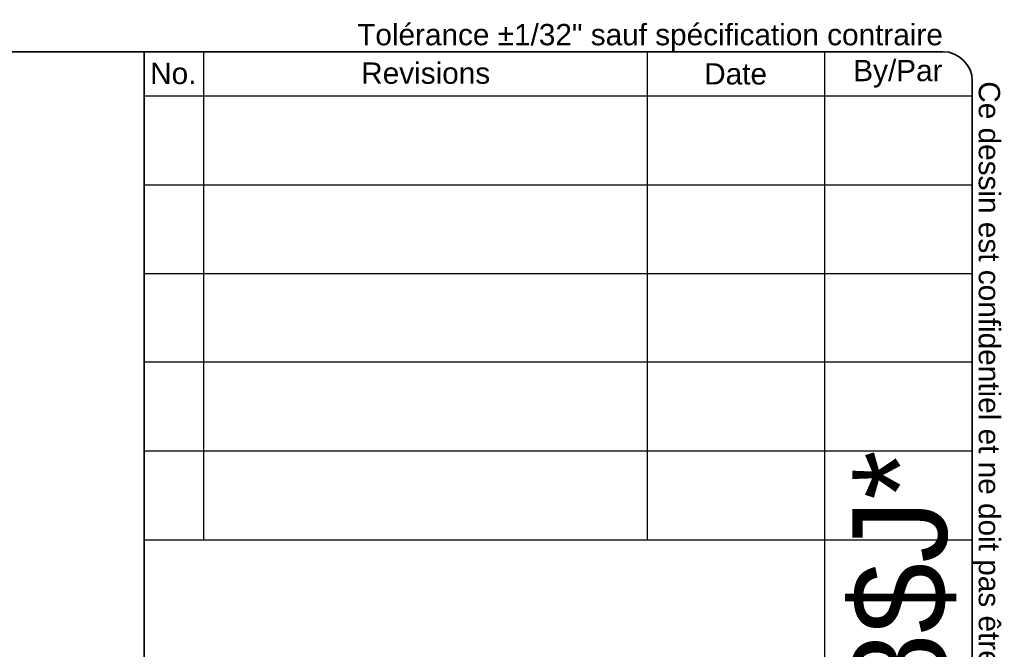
# Model space of a CAD drawing. Header units: inches. Extents: x 0 to 186, y -11 to 121.
# Tile 93 of 93: x 140 to 186, y 91 to 121. Entities that reach past the tile are written whole.
import ezdxf
from ezdxf.enums import TextEntityAlignment as Align

# ---------------------------------------------------------------- set-up
doc = ezdxf.new("R2010")
doc.units = ezdxf.units.IN
doc.header["$LTSCALE"] = 11.141211
doc.header["$MEASUREMENT"] = 0
doc.layers.get('0').update_dxf_attribs({"lineweight": 25})
doc.layers.add('Sketch Geometry(ANSI)', color=7, linetype='Continuous', lineweight=25)
doc.layers.add('Symbols(ANSI)', color=7, linetype='Continuous', lineweight=25)
doc.styles.add('Current-ANSI', font='arial.ttf')
doc.styles.add('Text Style44', font='arialbd.ttf')
doc.styles.add('Text Style83', font='FRE3OF9X.TTF')

# ---------------------------------------------------------------- blocks, each defined once
blk = doc.blocks.new('Title Blocks EXM - ANSI B')
at = {"layer": 'Sketch Geometry(ANSI)'}
for p, q in [((13.25, 10.687), (16.625, 10.687)), ((13.5, 10.687), (13.5, 8.625)), ((15.375, 10.687), (15.375, 8.625)), ((16.125, 10.687), (16.125, 3.5)), ((16.75, 10.562), (16.75, 0.375)), ((13.25, 10.5), (16.75, 10.5)), ((13.25, 10.125), (16.75, 10.125)), ((13.25, 9.75), (16.75, 9.75)), ((16.75, 9.375), (13.25, 9.375)), ((13.25, 9), (16.75, 9)), ((16.75, 9), (16.75, 8.625)), ((13.25, 8.625), (16.75, 8.625))]:
    blk.add_line(p, q, dxfattribs=at)
at = {"layer": 'Sketch Geometry(ANSI)', "linetype": 'Continuous', "lineweight": 35}
for q in [(13.25, 10.687), (13.25, 3.5)]:
    blk.add_line((13.25, 8.625), q, dxfattribs=at)
at = {"layer": 'Sketch Geometry(ANSI)'}
blk.add_arc((16.625, 10.562), 0.125, 0, 90, dxfattribs=at)
at = {"layer": 'Symbols(ANSI)', "color": 7, "char_height": 0.09, "attachment_point": 5, "style": 'Current-ANSI'}
for s, insert, width in [('Revisions', (14.4395, 10.5958), 1.873306), ('By/Par', (16.4354, 10.5938), 0.622018), ('No.', (13.3727, 10.5947), 0.250391), ('Date', (15.7494, 10.5928), 0.751347)]:
    blk.add_mtext(s, dxfattribs=dict(at, insert=insert, width=width))
at = {"layer": 'Symbols(ANSI)', "color": 7, "style": 'Current-ANSI'}
for tag, p in [('REV1', (13.3753, 10.3127)), ('REV1DATE', (15.7496, 10.31)), ('REV1BY', (16.4371, 10.3133)), ('REV2', (13.3734, 9.9377)), ('REV2DATE', (15.7475, 9.9406)), ('REV2BY', (16.4372, 9.9385)), ('REV3', (13.3741, 9.563)), ('REV3DATE', (15.7516, 9.563)), ('REV3BY', (16.4372, 9.5635)), ('REV4', (13.3766, 9.1879)), ('REV4DATE', (15.7516, 9.1879)), ('REV4BY', (16.4411, 9.1885)), ('REV5', (13.3734, 8.8129)), ('REV5DATE', (15.7516, 8.8129)), ('REV5BY', (16.4379, 8.8113)), ('MFG_APPROVED_DATE', (16.3934, 2.3745)), ('DETAIL_REV', (16.2494, 0.9257))]:
    blk.add_attdef(tag, text='', height=0.09, dxfattribs=at).set_placement(p, align=Align.MIDDLE_CENTER)
for tag, p in [('REV1DESC', (13.5255, 10.3098)), ('REV2DESC', (13.5253, 9.9374)), ('REV3DESC', (13.528, 9.5635)), ('REV4DESC', (13.533, 9.1903)), ('REV5DESC', (13.5322, 8.8113)), ('COMPANY', (14.1202, 2.375))]:
    blk.add_attdef(tag, text='', height=0.09, dxfattribs=at).set_placement(p, align=Align.MIDDLE_LEFT)
at = {"layer": 'Symbols(ANSI)', "color": 7, "style": 'Text Style83'}
blk.add_attdef('BARCODE_001', (16.6422, 4.2438), '', height=0.4, rotation=90, dxfattribs=at)
at = {"layer": 'Symbols(ANSI)', "color": 7}
for tag, p, height, style in [('IDW_DATE_001', (16.1021, 2.0916), 0.09, 'Current-ANSI'), ('MATERIEL_001', (13.9591, 1.7815), 0.09, 'Current-ANSI'), ('COLOR_001', (14.2747, 1.4037), 0.09, 'Current-ANSI'), ('FINISH_001', (16.106, 1.3941), 0.09, 'Current-ANSI'), ('IDW_DESC_001', (13.5163, 0.8851), 0.09, 'Current-ANSI'), ('Sheet_Number_001', (16.3461, 0.5799), 0.09, 'Current-ANSI'), ('IDW_REV_001', (15.9474, 0.3552), 0.14, 'Text Style44'), ('IDW_NAME_001', (13.9313, 0.3043), 0.14, 'Text Style44'), ('Number_of_sheets_001', (16.5505, 0.3309), 0.09, 'Current-ANSI')]:
    blk.add_attdef(tag, p, '', height=height, dxfattribs=dict(at, style=style))
blk = doc.blocks.new('Borders 1_EXM - B (Inch)')
at = {"layer": 'Sketch Geometry(ANSI)', "linetype": 'Continuous', "lineweight": 35}
for p, q in [((16.4375, 10.6915), (0.5625, 10.6915)), ((16.5625, 0.3795), (16.5625, 10.5665))]:
    blk.add_line(p, q, dxfattribs=at)
blk.add_arc((16.4375, 10.5665), 0.125, 0, 90, dxfattribs=at)
at = {"layer": 'Symbols(ANSI)', "color": 7, "insert": (13.9625, 10.6915), "char_height": 0.09, "attachment_point": 7, "style": 'Current-ANSI'}
blk.add_mtext('Tolérance ±1/32" sauf spécification contraire', dxfattribs=at)
at = {"layer": 'Symbols(ANSI)', "color": 7, "insert": (16.5625, 10.5665), "char_height": 0.09, "attachment_point": 7, "rotation": 270, "style": 'Current-ANSI'}
blk.add_mtext('Ce dessin est confidentiel et ne doit pas être reproduit ou utilisé sans le consentement de EXM', dxfattribs=at)
at = {"layer": 'Symbols(ANSI)', "color": 7, "style": 'Current-ANSI'}
blk.add_attdef('FILENAME_AND_PATH_001', (6.2084, 10.718), '', height=0.09, dxfattribs=at)

msp = doc.modelspace()

# ---------------------------------------------------------------- block references
at = {"xscale": 11.14121115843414, "yscale": 11.14121115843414, "zscale": 11.14121115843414}
msp.add_blockref('Borders 1_EXM - B (Inch)', (0, 0), dxfattribs=at)
ref = msp.add_blockref('Title Blocks EXM - ANSI B', (-2.089, 0.0506), dxfattribs=dict(xscale=11.14121115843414, yscale=11.14121115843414, zscale=11.14121115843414))
ref.add_attrib('BARCODE_001', '*$H1412SS2048$J*', (183.3255, 47.3322), dxfattribs={"layer": 'Symbols(ANSI)', "color": 7, "height": 4.456485, "rotation": 90, "style": 'Text Style83'})

doc.saveas('drawing.dxf')
